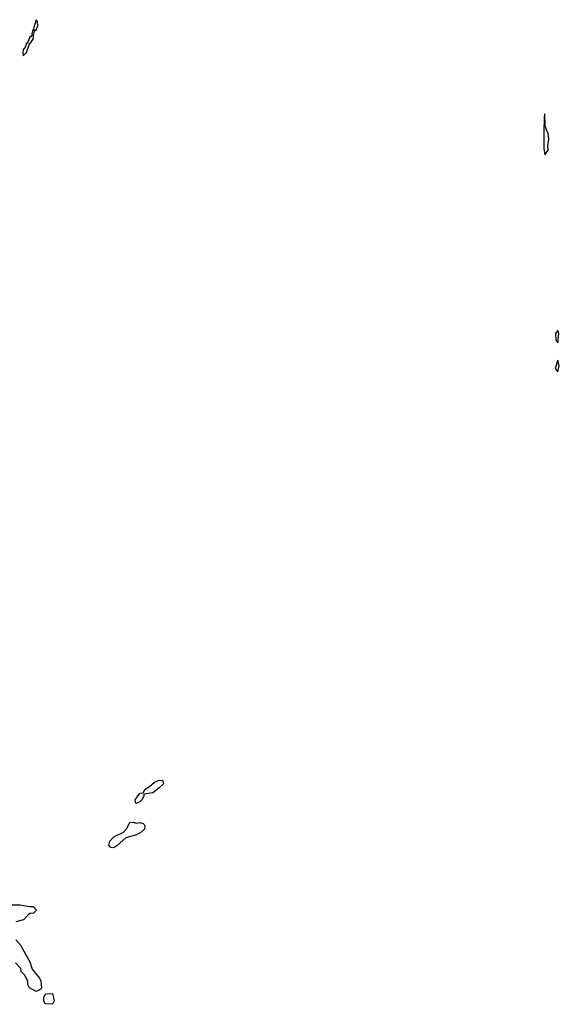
# Model space of a CAD drawing. Header units: inches. Extents: x 2710751 to 2829008, y 857003 to 965602.
# Tile 245 of 256: x 2750128 to 2753459, y 952328 to 958408. Entities that reach past the tile are written whole.
import ezdxf

# ---------------------------------------------------------------- set-up
doc = ezdxf.new("R2010")
doc.units = ezdxf.units.IN
doc.header["$MEASUREMENT"] = 0
doc.layers.add('C7955', color=7, linetype='Continuous')

msp = doc.modelspace()

# ---------------------------------------------------------------- linework, layer by layer
at = {"layer": 'C7955', "color": 2}
for points, elevation in [([(2750230, 958408), (2750214, 958354), (2750218, 958342), (2750210, 958348), (2750203.5, 958323.5), (2750205.4, 958314.6), (2750196.9, 958303.1), (2750190, 958302), (2750176.9, 958263.1), (2750170, 958262), (2750162.5, 958237.5), (2750150, 958222), (2750146.6, 958206.6), (2750150, 958184.7), (2750170, 958206), (2750187.3, 958252.7), (2750211.6, 958288.4), (2750215.1, 958324.9), (2750220.2, 958339.8), (2750230, 958344.7), (2750239.3, 958370), (2750237.2, 958397.2)], 14), ([(2753370, 957826), (2753366, 957810), (2753364, 957710), (2753364.5, 957615.5), (2753370, 957574), (2753390, 957602), (2753388, 957630), (2753395.1, 957670), (2753390, 957708), (2753381.2, 957721.2), (2753372.5, 957752.5)], 14), ([(2753450, 956488.7), (2753436, 956470), (2753438, 956430), (2753450, 956412), (2753455.1, 956470)], 14), ([(2753450, 956306), (2753434, 956254), (2753450, 956234), (2753459, 956270)], 14), ([(2750850, 953568), (2750846, 953570), (2750842, 953590), (2750868.9, 953631.1), (2750890, 953634), (2750903.1, 953656.9), (2750930, 953672), (2750960.2, 953699.8), (2750988.9, 953711.1), (2751012, 953710), (2751016, 953690), (2750990, 953664), (2750950, 953634), (2750894, 953626), (2750894, 953614), (2750882, 953590), (2750870, 953578)], 10), ([(2750850, 953446), (2750870, 953451.3), (2750890, 953444.7), (2750897.3, 953437.3), (2750901, 953430), (2750898, 953410), (2750878, 953390), (2750850, 953374), (2750783.6, 953356.4), (2750730, 953309), (2750710, 953294), (2750690, 953295.3), (2750679, 953310), (2750685.6, 953334.4), (2750710, 953362), (2750768.4, 953391.6), (2750788.4, 953411.6), (2750808.9, 953451.1), (2750830, 953452)], 10), ([(2750330, 952328), (2750286, 952330), (2750278, 952350), (2750278, 952370), (2750287.3, 952392.7), (2750330, 952394), (2750342, 952350)], 10)]:
    msp.add_lwpolyline(points, close=True, dxfattribs=dict(at, elevation=elevation))
at = {"layer": 'C7955', "color": 2, "elevation": 10}
for points in [[(2750082, 952942), (2750130, 952942.8), (2750188.7, 952931.3), (2750211.1, 952931.1), (2750232, 952910), (2750214, 952890), (2750190, 952888), (2750179.6, 952880.4), (2750150.9, 952849.1), (2750103.6, 952836.4)], [(2750105.4, 952725.4), (2750138, 952690), (2750144.7, 952670), (2750191.3, 952590), (2750206, 952546), (2750251.3, 952490), (2750258, 952470), (2750262, 952430), (2750258, 952422), (2750230, 952408), (2750188, 952430), (2750178, 952450), (2750178, 952470), (2750158, 952510), (2750138, 952530), (2750135.3, 952550), (2750103.1, 952583.1)]]:
    msp.add_lwpolyline(points, dxfattribs=at)

doc.saveas('drawing.dxf')
